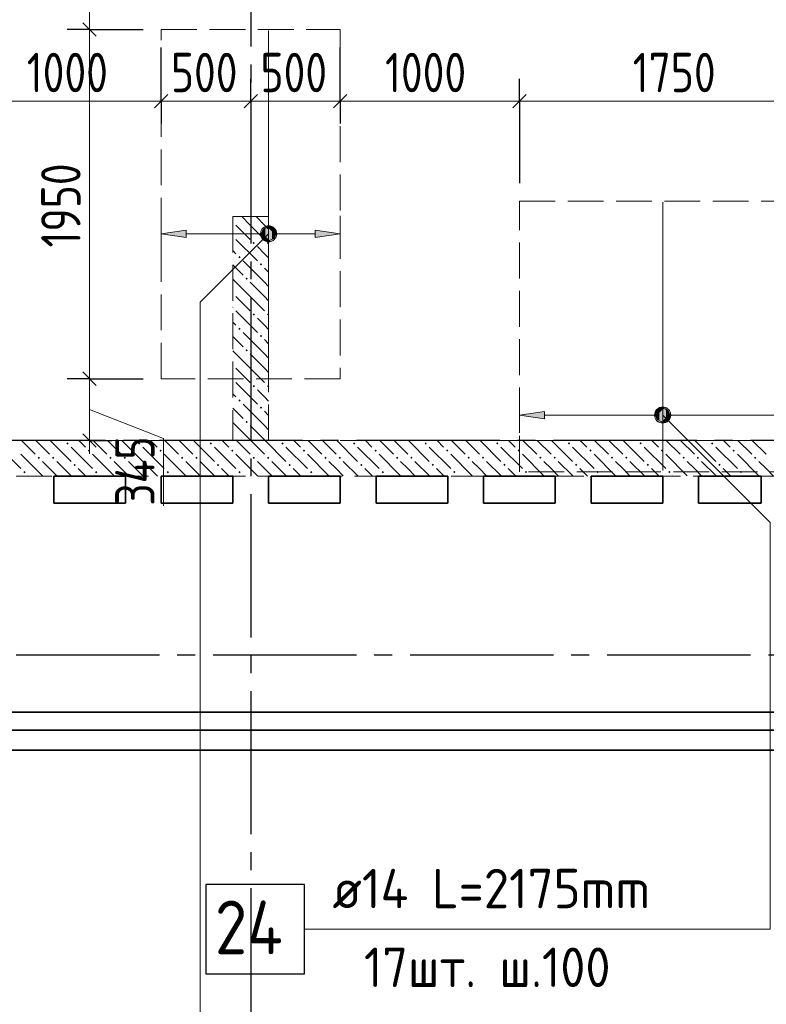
# Model space of a CAD drawing. Header units: millimetres. Extents: x 0 to 64958, y 0 to 42000.
# Tile 7 of 31: x 16430 to 20599, y 18451 to 23950. Entities that reach past the tile are written whole.
import ezdxf

# ---------------------------------------------------------------- set-up
doc = ezdxf.new("R2010")
doc.units = ezdxf.units.MM
doc.linetypes.add('______2', pattern=[270, 200, -70])
doc.linetypes.add('______5', pattern=[1100, 800, -100, 100, -100])
for name, color, linetype, lineweight in [('Standard', 7, 'Continuous', 25), ('ДОП Верх по У', 7, 'Continuous', 25), ('Оси', 40, '______5', 18), ('Позиционная метка номер позиции', 7, 'Continuous', 13), ('Примечания', 7, 'Continuous', 25)]:
    doc.layers.add(name, color=color, linetype=linetype, lineweight=lineweight)
doc.layers.add('ЖБ Перекрытие верхний уровень', color=7, linetype='Continuous', lineweight=25, true_color=0xe0e0ff)
doc.layers.add('ЖБ Стена верхний уровень', color=7, linetype='Continuous', lineweight=25, true_color=0x006e00)
doc.styles.add('GOST 2.304-81', font='txt')
doc.styles.add('ISOCPEUR', font='txt')

msp = doc.modelspace()

# ---------------------------------------------------------------- hatches: boundary and pattern name
at = {"layer": 'ДОП Верх по У', "linetype": 'Continuous', "lineweight": 13, "transparency": 33554687}
for points in [[(17360, 22734.3), (17220, 22754.3), (17360, 22774.3)], [(19360, 21721.6), (19220, 21741.6), (19360, 21761.6)]]:
    msp.add_hatch(color=7, dxfattribs=at).paths.add_polyline_path(points, flags=16)
for points in [[(17787.7, 22735.5), (17787.7, 22773), (17782.5, 22754.3)], [(17787.7, 22773), (17801.2, 22722), (17801.2, 22786.5)], [(17787.7, 22773), (17787.7, 22735.5), (17801.2, 22722)], [(17801.2, 22786.5), (17820, 22716.8), (17820, 22791.8)], [(17801.2, 22786.5), (17801.2, 22722), (17820, 22716.8)], [(17820, 22791.8), (17820, 22716.8), (17838.7, 22722)], [(17820, 22791.8), (17838.7, 22722), (17838.7, 22786.5)], [(17838.7, 22786.5), (17838.7, 22722), (17852.2, 22735.5)], [(17838.7, 22786.5), (17852.2, 22735.5), (17852.2, 22773)], [(17852.2, 22773), (17852.2, 22735.5), (17857.5, 22754.3)], [(18080, 22734.3), (18220, 22754.3), (18080, 22774.3)], [(20001.2, 21773.9), (20020, 21704.1), (20020, 21779.1)], [(20020, 21779.1), (20020, 21704.1), (20038.7, 21709.4)], [(20020, 21779.1), (20038.7, 21709.4), (20038.7, 21773.9)], [(19987.7, 21722.9), (19987.7, 21760.4), (19982.5, 21741.6)], [(19987.7, 21760.4), (20001.2, 21709.4), (20001.2, 21773.9)], [(19987.7, 21760.4), (19987.7, 21722.9), (20001.2, 21709.4)], [(20001.2, 21773.9), (20001.2, 21709.4), (20020, 21704.1)], [(20038.7, 21773.9), (20038.7, 21709.4), (20052.2, 21722.9)], [(20038.7, 21773.9), (20052.2, 21722.9), (20052.2, 21760.4)], [(20052.2, 21760.4), (20052.2, 21722.9), (20057.5, 21741.6)]]:
    msp.add_hatch(color=7, dxfattribs=at).paths.add_polyline_path(points)
at = {"layer": 'ЖБ Стена верхний уровень', "linetype": 'Continuous', "lineweight": 18, "transparency": 33554687}
for points in [[(17620, 22826.6), (17623.4, 22823.1), (17620, 22819.7)], [(17620, 22746.6), (17623.4, 22743.1), (17620, 22739.7)], [(17730.5, 22703.1), (17737, 22709.6), (17743.5, 22703.1), (17737, 22696.6)], [(17810.5, 22703.1), (17816.9, 22709.6), (17820, 22706.6), (17820, 22699.7), (17816.9, 22696.6)], [(17650.5, 22623.1), (17657, 22629.6), (17663.5, 22623.1), (17657, 22616.6)], [(17770.5, 22583.1), (17777, 22589.6), (17783.5, 22583.1), (17777, 22576.6)], [(17690.5, 22503.1), (17697, 22509.6), (17703.4, 22503.1), (17697, 22496.6)], [(17620, 22426.6), (17623.4, 22423.1), (17620, 22419.7)], [(17620, 22346.6), (17623.4, 22343.1), (17620, 22339.7)], [(17730.5, 22303.1), (17737, 22309.6), (17743.5, 22303.1), (17737, 22296.6)], [(17810.5, 22303.1), (17816.9, 22309.6), (17820, 22306.6), (17820, 22299.7), (17816.9, 22296.6)], [(17650.5, 22223.1), (17657, 22229.6), (17663.5, 22223.1), (17657, 22216.6)], [(17770.5, 22183.1), (17777, 22189.6), (17783.5, 22183.1), (17777, 22176.6)], [(17690.5, 22103.1), (17697, 22109.6), (17703.4, 22103.1), (17697, 22096.6)], [(17620, 22026.6), (17623.4, 22023.1), (17620, 22019.7)], [(17620, 21946.6), (17623.4, 21943.1), (17620, 21939.7)], [(17730.5, 21903.1), (17737, 21909.6), (17743.5, 21903.1), (17737, 21896.6)], [(17810.5, 21903.1), (17816.9, 21909.6), (17820, 21906.6), (17820, 21899.7), (17816.9, 21896.6)], [(17650.5, 21823.1), (17657, 21829.6), (17663.5, 21823.1), (17657, 21816.6)], [(17770.5, 21783.1), (17777, 21789.6), (17783.5, 21783.1), (17777, 21776.6)], [(17690.5, 21703.1), (17697, 21709.6), (17703.4, 21703.1), (17697, 21696.6)], [(17620, 21626.6), (17623.4, 21623.1), (17620, 21619.7)], [(16690.5, 21583.1), (16697, 21589.6), (16703.4, 21583.1), (16697, 21576.6)], [(17090.5, 21583.1), (17097, 21589.6), (17103.4, 21583.1), (17097, 21576.6)], [(17490.5, 21583.1), (17497, 21589.6), (17503.4, 21583.1), (17497, 21576.6)], [(17890.5, 21583.1), (17897, 21589.6), (17903.4, 21583.1), (17897, 21576.6)], [(18290.5, 21583.1), (18297, 21589.6), (18303.4, 21583.1), (18297, 21576.6)], [(18690.5, 21583.1), (18697, 21589.6), (18703.4, 21583.1), (18697, 21576.6)], [(19090.5, 21583.1), (19097, 21589.6), (19103.4, 21583.1), (19097, 21576.6)], [(19490.5, 21583.1), (19497, 21589.6), (19503.4, 21583.1), (19497, 21576.6)], [(19890.5, 21583.1), (19897, 21589.6), (19903.4, 21583.1), (19897, 21576.6)], [(20290.5, 21583.1), (20297, 21589.6), (20303.4, 21583.1), (20297, 21576.6)], [(16530.5, 21503.1), (16537, 21509.6), (16543.5, 21503.1), (16537, 21496.6)], [(16610.5, 21503.1), (16616.9, 21509.6), (16623.4, 21503.1), (16616.9, 21496.6)], [(16810.5, 21543.1), (16816.9, 21549.6), (16823.4, 21543.1), (16816.9, 21536.6)], [(16930.5, 21503.1), (16937, 21509.6), (16943.5, 21503.1), (16937, 21496.6)], [(17010.5, 21503.1), (17016.9, 21509.6), (17023.4, 21503.1), (17016.9, 21496.6)], [(17210.5, 21543.1), (17216.9, 21549.6), (17223.4, 21543.1), (17216.9, 21536.6)], [(17330.5, 21503.1), (17337, 21509.6), (17343.5, 21503.1), (17337, 21496.6)], [(17410.5, 21503.1), (17416.9, 21509.6), (17423.4, 21503.1), (17416.9, 21496.6)], [(17610.5, 21543.1), (17616.9, 21549.6), (17623.4, 21543.1), (17616.9, 21536.6)], [(17730.5, 21503.1), (17737, 21509.6), (17743.5, 21503.1), (17737, 21496.6)], [(17810.5, 21503.1), (17816.9, 21509.6), (17823.4, 21503.1), (17816.9, 21496.6)], [(18010.5, 21543.1), (18016.9, 21549.6), (18023.4, 21543.1), (18016.9, 21536.6)], [(18130.5, 21503.1), (18137, 21509.6), (18143.5, 21503.1), (18137, 21496.6)], [(18210.5, 21503.1), (18216.9, 21509.6), (18223.4, 21503.1), (18216.9, 21496.6)], [(18410.5, 21543.1), (18416.9, 21549.6), (18423.4, 21543.1), (18416.9, 21536.6)], [(18530.5, 21503.1), (18537, 21509.6), (18543.5, 21503.1), (18537, 21496.6)], [(18610.5, 21503.1), (18616.9, 21509.6), (18623.4, 21503.1), (18616.9, 21496.6)], [(18810.5, 21543.1), (18816.9, 21549.6), (18823.4, 21543.1), (18816.9, 21536.6)], [(18930.5, 21503.1), (18937, 21509.6), (18943.5, 21503.1), (18937, 21496.6)], [(19010.5, 21503.1), (19016.9, 21509.6), (19023.4, 21503.1), (19016.9, 21496.6)], [(19210.5, 21543.1), (19216.9, 21549.6), (19223.4, 21543.1), (19216.9, 21536.6)], [(19330.5, 21503.1), (19337, 21509.6), (19343.5, 21503.1), (19337, 21496.6)], [(19410.5, 21503.1), (19416.9, 21509.6), (19423.4, 21503.1), (19416.9, 21496.6)], [(19610.5, 21543.1), (19616.9, 21549.6), (19623.4, 21543.1), (19616.9, 21536.6)], [(19730.5, 21503.1), (19737, 21509.6), (19743.5, 21503.1), (19737, 21496.6)], [(19810.5, 21503.1), (19816.9, 21509.6), (19823.4, 21503.1), (19816.9, 21496.6)], [(20010.5, 21543.1), (20016.9, 21549.6), (20023.4, 21543.1), (20016.9, 21536.6)], [(20130.5, 21503.1), (20137, 21509.6), (20143.5, 21503.1), (20137, 21496.6)], [(20210.5, 21503.1), (20216.9, 21509.6), (20223.4, 21503.1), (20216.9, 21496.6)], [(20410.5, 21543.1), (20416.9, 21549.6), (20423.4, 21543.1), (20416.9, 21536.6)], [(20530.5, 21503.1), (20537, 21509.6), (20543.5, 21503.1), (20537, 21496.6)], [(16730.5, 21463.1), (16737, 21469.6), (16743.5, 21463.1), (16737, 21456.6)], [(17130.5, 21463.1), (17137, 21469.6), (17143.5, 21463.1), (17137, 21456.6)], [(17530.5, 21463.1), (17537, 21469.6), (17543.5, 21463.1), (17537, 21456.6)], [(17930.5, 21463.1), (17937, 21469.6), (17943.5, 21463.1), (17937, 21456.6)], [(18330.5, 21463.1), (18337, 21469.6), (18343.5, 21463.1), (18337, 21456.6)], [(18730.5, 21463.1), (18737, 21469.6), (18743.5, 21463.1), (18737, 21456.6)], [(19130.5, 21463.1), (19137, 21469.6), (19143.5, 21463.1), (19137, 21456.6)], [(19530.5, 21463.1), (19537, 21469.6), (19543.5, 21463.1), (19537, 21456.6)], [(19930.5, 21463.1), (19937, 21469.6), (19943.5, 21463.1), (19937, 21456.6)], [(20330.5, 21463.1), (20337, 21469.6), (20343.5, 21463.1), (20337, 21456.6)], [(16450.5, 21423.1), (16457, 21429.6), (16463.5, 21423.1), (16457, 21416.6)], [(16850.5, 21423.1), (16857, 21429.6), (16863.5, 21423.1), (16857, 21416.6)], [(17250.5, 21423.1), (17257, 21429.6), (17263.5, 21423.1), (17257, 21416.6)], [(17650.5, 21423.1), (17657, 21429.6), (17663.5, 21423.1), (17657, 21416.6)], [(18050.5, 21423.1), (18057, 21429.6), (18063.5, 21423.1), (18057, 21416.6)], [(18450.5, 21423.1), (18457, 21429.6), (18463.5, 21423.1), (18457, 21416.6)], [(18850.5, 21423.1), (18857, 21429.6), (18863.5, 21423.1), (18857, 21416.6)], [(19250.5, 21423.1), (19257, 21429.6), (19263.5, 21423.1), (19257, 21416.6)], [(19650.5, 21423.1), (19657, 21429.6), (19663.5, 21423.1), (19657, 21416.6)], [(20050.5, 21423.1), (20057, 21429.6), (20063.5, 21423.1), (20057, 21416.6)], [(20450.5, 21423.1), (20457, 21429.6), (20463.5, 21423.1), (20457, 21416.6)]]:
    msp.add_hatch(color=7, dxfattribs=at).paths.add_polyline_path(points, flags=16)
at = {"layer": 'Позиционная метка номер позиции', "linetype": 'Continuous', "lineweight": 13, "transparency": 33554687}
for points in [[(17851.8, 22722.4), (17788.2, 22786.1), (17776.7, 22765.7)], [(17863.3, 22742.8), (17808.5, 22797.5), (17788.2, 22786.1)], [(17863.3, 22742.8), (17788.2, 22786.1), (17851.8, 22722.4)], [(17863.3, 22765.7), (17831.5, 22797.5), (17808.5, 22797.5)], [(17863.3, 22765.7), (17808.5, 22797.5), (17863.3, 22742.8)], [(17831.5, 22797.5), (17863.3, 22765.7), (17851.8, 22786.1)], [(17851.8, 22722.4), (17776.7, 22765.7), (17831.5, 22711)], [(17831.5, 22711), (17776.7, 22765.7), (17776.7, 22742.8)], [(17831.5, 22711), (17776.7, 22742.8), (17808.5, 22711)], [(17808.5, 22711), (17776.7, 22742.8), (17788.2, 22722.4)], [(19976.7, 21753.1), (20008.5, 21784.9), (19988.2, 21773.5)], [(20008.5, 21784.9), (19976.7, 21753.1), (19976.7, 21730.2)], [(20008.5, 21784.9), (19976.7, 21730.2), (20031.5, 21784.9)], [(20031.5, 21784.9), (19976.7, 21730.2), (19988.2, 21709.8)], [(20031.5, 21784.9), (19988.2, 21709.8), (20051.8, 21773.5)], [(20051.8, 21773.5), (19988.2, 21709.8), (20008.5, 21698.4)], [(20051.8, 21773.5), (20008.5, 21698.4), (20063.3, 21753.1)], [(20063.3, 21753.1), (20008.5, 21698.4), (20031.5, 21698.4)], [(20063.3, 21753.1), (20031.5, 21698.4), (20063.3, 21730.2)], [(20063.3, 21730.2), (20031.5, 21698.4), (20051.8, 21709.8)]]:
    msp.add_hatch(color=7, dxfattribs=at).paths.add_polyline_path(points)

# ---------------------------------------------------------------- linework, layer by layer
at = {"layer": 'Standard', "color": 7, "linetype": 'Continuous', "lineweight": 13, "transparency": 33554687}
for p, q in [((16820, 23895), (16820, 24755)), ((17220, 23495), (16220, 23495)), ((17720, 23495), (17220, 23495)), ((18220, 23495), (17720, 23495)), ((19220, 23495), (18220, 23495)), ((20970, 23495), (19220, 23495)), ((16820, 21600), (16820, 21945)), ((16820, 21772.5), (17233.6, 21610.8)), ((16820, 21600), (16820, 21525)), ((17233.6, 21610.8), (17233.6, 21235.6))]:
    msp.add_line(p, q, dxfattribs=at)
at = {"layer": 'Standard', "color": 7, "linetype": 'Continuous', "lineweight": 25, "transparency": 33554687}
for p, q in [((16857.5, 23857.5), (16782.5, 23932.5)), ((17257.5, 23532.5), (17182.5, 23457.5)), ((17757.5, 23532.5), (17682.5, 23457.5)), ((18257.5, 23532.5), (18182.5, 23457.5)), ((19257.5, 23532.5), (19182.5, 23457.5)), ((16857.5, 21907.5), (16782.5, 21982.5)), ((16857.5, 21562.5), (16782.5, 21637.5))]:
    msp.add_line(p, q, dxfattribs=at)
at = {"layer": 'Standard', "color": 251, "linetype": 'Continuous', "lineweight": -3, "true_color": 0x656565, "transparency": 33554687}
for p, q in [((16820, 23895), (16695, 23895)), ((16820, 23895), (16945, 23895)), ((17220, 23495), (17220, 23620)), ((17720, 23495), (17720, 23620)), ((18220, 23495), (18220, 23620)), ((19220, 23495), (19220, 23620)), ((17220, 23495), (17220, 23370)), ((17720, 23495), (17720, 23370)), ((18220, 23495), (18220, 23370)), ((19220, 23495), (19220, 23370)), ((19220, 23495), (19220, 23037)), ((16820, 21945), (16695, 21945)), ((16820, 21945), (16945, 21945)), ((16820, 21600), (16536.5, 21600)), ((16820, 21600), (16695, 21600)), ((16820, 21600), (16945, 21600))]:
    msp.add_line(p, q, dxfattribs=at)
at = {"layer": 'Standard', "color": 254, "linetype": 'Continuous', "lineweight": 35, "true_color": 0xc4c4ff, "transparency": 33554687}
for points in [[(7000, 19982), (49480, 19982), (49480, 34669), (7000, 34669), (7000, 19982)], [(7100, 20082), (49380, 20082), (49380, 34569), (7100, 34569), (7100, 20082)]]:
    msp.add_lwpolyline(points, dxfattribs=at)
at = {"layer": 'Standard', "color": 251, "linetype": 'Continuous', "lineweight": -3, "true_color": 0x656565, "transparency": 33554687}
for points in [[(16820, 23895), (16830.8, 23895), (16830.8, 23895), (16965.4, 23895), (16965.4, 23895), (17120, 23895)], [(17220, 23495), (17220, 23512), (17220, 23512), (17220, 23512), (17220, 23512), (17220, 23512), (17220, 23512), (17220, 23512), (17220, 23512), (17220, 23512), (17220, 23512), (17220, 23512), (17220, 23512), (17220, 23786.9), (17220, 23786.9), (17220, 23795)], [(18220, 23495), (18220, 23512), (18220, 23512), (18220, 23512), (18220, 23512), (18220, 23512), (18220, 23512), (18220, 23512), (18220, 23512), (18220, 23512), (18220, 23512), (18220, 23512), (18220, 23512), (18220, 23512), (18220, 23512), (18220, 23512), (18220, 23512), (18220, 23777.5), (18220, 23777.5), (18220, 23795)], [(17720, 23495), (17720, 23512), (17720, 23512), (17720, 23512), (17720, 23512), (17720, 23512), (17720, 23512), (17720, 23512), (17720, 23512), (17720, 23512), (17720, 23512), (17720, 23512), (17720, 23512), (17720, 23512), (17720, 23512), (17720, 23565)], [(16820, 21945), (17003.7, 21945), (17003.7, 21945), (17110.2, 21945), (17110.2, 21945), (17120, 21945)]]:
    msp.add_lwpolyline(points, dxfattribs=at)
at = {"layer": 'Standard', "color": 7, "linetype": 'Continuous', "lineweight": 13, "transparency": 33554687}
msp.add_lwpolyline([(16820, 21945), (16820, 22431.6), (16820, 22431.6), (16820, 23739.5), (16820, 23739.5), (16820, 23895)], dxfattribs=at)
at = {"layer": 'ДОП Верх по У', "color": 7, "linetype": 'Continuous', "lineweight": 18, "transparency": 33554687}
for p, q in [((17820, 23889), (17820, 21951)), ((20020, 22930), (20020, 21432))]:
    msp.add_line(p, q, dxfattribs=at)
at = {"layer": 'ДОП Верх по У', "color": 251, "linetype": 'Continuous', "lineweight": 13, "true_color": 0x494949, "transparency": 33554687}
for p, q in [((17220, 22754.3), (17220, 22854.3)), ((18220, 22754.3), (18220, 22854.3)), ((17220, 22754.3), (17360, 22774.3)), ((17360, 22774.3), (17360, 22734.3)), ((17820, 22791.8), (17820, 22791.8)), ((18220, 22754.3), (18080, 22774.3)), ((18080, 22774.3), (18080, 22734.3)), ((17360, 22734.3), (17220, 22754.3)), ((17220, 22754.3), (17220, 22654.3)), ((17220, 22754.3), (17220, 22754.3)), ((17360, 22754.3), (17790, 22754.3)), ((17820, 22716.8), (17820, 22716.8)), ((17850, 22754.3), (18080, 22754.3)), ((18080, 22734.3), (18220, 22754.3)), ((18220, 22754.3), (18220, 22654.3)), ((18220, 22754.3), (18220, 22754.3)), ((19220, 21741.6), (19220, 21841.6)), ((20020, 21779.1), (20020, 21779.1)), ((19220, 21741.6), (19360, 21761.6)), ((19360, 21721.6), (19220, 21741.6)), ((19220, 21741.6), (19220, 21641.6)), ((19220, 21741.6), (19220, 21741.6)), ((19360, 21761.6), (19360, 21721.6)), ((19360, 21741.6), (19990, 21741.6)), ((20050, 21741.6), (20680, 21741.6)), ((20020, 21704.1), (20020, 21704.1))]:
    msp.add_line(p, q, dxfattribs=at)
at = {"layer": 'ДОП Верх по У', "color": 7, "linetype": 'Continuous', "lineweight": 13, "transparency": 33554687}
msp.add_line((18156, 18870), (20220, 18870), dxfattribs=at)
at = {"layer": 'ДОП Верх по У', "color": 7, "linetype": 'Continuous', "lineweight": 25, "transparency": 33554687}
msp.add_lwpolyline([(17470, 18620), (18020, 18620), (18020, 19120), (17470, 19120), (17470, 18620)], dxfattribs=at)
at = {"layer": 'ДОП Верх по У', "color": 251, "linetype": 'Continuous', "lineweight": 13, "true_color": 0x494949, "transparency": 33554687}
for centre in [(17820, 22754.3), (20020, 21741.6)]:
    msp.add_circle(centre, 37.5, dxfattribs=at)
at = {"layer": 'ЖБ Перекрытие верхний уровень', "color": 7, "linetype": 'Continuous', "lineweight": 35, "transparency": 33554687}
for p, q in [((16620, 21250), (16620, 21400)), ((16620, 21400), (17020, 21400)), ((17020, 21400), (17020, 21250)), ((17220, 21250), (17220, 21400)), ((17220, 21400), (17620, 21400)), ((17620, 21400), (17620, 21250)), ((17820, 21250), (17820, 21400)), ((17820, 21400), (18220, 21400)), ((18220, 21400), (18220, 21250)), ((18420, 21250), (18420, 21400)), ((18420, 21400), (18820, 21400)), ((18820, 21400), (18820, 21250)), ((19020, 21250), (19020, 21400)), ((19020, 21400), (19420, 21400)), ((19420, 21400), (19420, 21250)), ((19620, 21250), (19620, 21400)), ((19620, 21400), (20020, 21400)), ((20020, 21400), (20020, 21250)), ((20220, 21400), (20570, 21400)), ((20220, 21250), (20220, 21400)), ((20570, 21400), (20570, 21250)), ((17020, 21250), (16620, 21250)), ((17620, 21250), (17220, 21250)), ((18220, 21250), (17820, 21250)), ((18820, 21250), (18420, 21250)), ((19420, 21250), (19020, 21250)), ((20020, 21250), (19620, 21250)), ((20570, 21250), (20220, 21250)), ((7100, 19870), (28240, 19870))]:
    msp.add_line(p, q, dxfattribs=at)
at = {"layer": 'ЖБ Стена верхний уровень', "color": 251, "linetype": '______2', "lineweight": 13, "true_color": 0x656565, "transparency": 33554687}
for p, q in [((17820, 22850), (17620, 22850)), ((17620, 22850), (17620, 21600)), ((17820, 21600), (17820, 22850)), ((17620, 21600), (14520, 21600)), ((21120, 21600), (17820, 21600)), ((14520, 21400), (20920, 21400))]:
    msp.add_line(p, q, dxfattribs=at)
at = {"layer": 'ЖБ Стена верхний уровень', "color": 9, "linetype": 'Continuous', "lineweight": 18, "true_color": 0xc7c7c7, "transparency": 33554687}
for p, q in [((17716.9, 22803.1), (17670.1, 22850)), ((17750.1, 22850), (17797, 22803.1)), ((17637, 22803.1), (17716.9, 22723.1)), ((17716.9, 22803.1), (17797, 22723.1)), ((17797, 22803.1), (17820, 22780.1)), ((17637, 22723.1), (17757, 22603.1)), ((17620, 22660.1), (17637, 22643.1)), ((17797, 22643.1), (17757, 22683.1)), ((17797, 22483.1), (17677, 22603.1)), ((17820, 22620.1), (17797, 22643.1)), ((17620, 22580.1), (17677, 22523.1)), ((17797, 22563.1), (17820, 22540.1)), ((17716.9, 22403.1), (17620, 22500.1)), ((17716.9, 22483.1), (17797, 22403.1)), ((17797, 22483.1), (17820, 22460.1)), ((17637, 22403.1), (17716.9, 22323.1)), ((17716.9, 22403.1), (17797, 22323.1)), ((17797, 22403.1), (17820, 22380.1)), ((17637, 22323.1), (17757, 22203.1)), ((17797, 22243.1), (17757, 22283.1)), ((17620, 22260.1), (17637, 22243.1)), ((17820, 22220.1), (17797, 22243.1)), ((17620, 22180.1), (17677, 22123.1)), ((17797, 22083.1), (17677, 22203.1)), ((17797, 22163.1), (17820, 22140.1)), ((17716.9, 22003.1), (17620, 22100.1)), ((17716.9, 22083.1), (17797, 22003.1)), ((17797, 22083.1), (17820, 22060.1)), ((17637, 22003.1), (17716.9, 21923.1)), ((17716.9, 22003.1), (17797, 21923.1)), ((17797, 22003.1), (17820, 21980.1)), ((17637, 21923.1), (17757, 21803.1)), ((17620, 21860.1), (17637, 21843.1)), ((17797, 21843.1), (17757, 21883.1)), ((17820, 21820.1), (17797, 21843.1)), ((17620, 21780.1), (17677, 21723.1)), ((17797, 21683.1), (17677, 21803.1)), ((17797, 21763.1), (17820, 21740.1)), ((17716.9, 21603.1), (17620, 21700.1)), ((17716.9, 21683.1), (17797, 21603.1)), ((17797, 21683.1), (17820, 21660.1)), ((16316.9, 21563.1), (16437, 21443.1)), ((16440.1, 21600), (16516.9, 21523.1)), ((16520.1, 21600), (16597, 21523.1)), ((16600.1, 21600), (16716.9, 21483.1)), ((16716.9, 21563.1), (16837, 21443.1)), ((16797, 21563.1), (16760.1, 21600)), ((16840.1, 21600), (16916.9, 21523.1)), ((16920.1, 21600), (16997, 21523.1)), ((17000.1, 21600), (17116.9, 21483.1)), ((17116.9, 21563.1), (17237, 21443.1)), ((17197, 21563.1), (17160.1, 21600)), ((17240.1, 21600), (17316.9, 21523.1)), ((17320.1, 21600), (17397, 21523.1)), ((17400.1, 21600), (17516.9, 21483.1)), ((17516.9, 21563.1), (17637, 21443.1)), ((17597, 21563.1), (17560.1, 21600)), ((17637, 21603.1), (17640.1, 21600)), ((17640.1, 21600), (17716.9, 21523.1)), ((17716.9, 21603.1), (17720.1, 21600)), ((17720.1, 21600), (17797, 21523.1)), ((17797, 21603.1), (17800.1, 21600)), ((17800.1, 21600), (17916.9, 21483.1)), ((17916.9, 21563.1), (18037, 21443.1)), ((17997, 21563.1), (17960.1, 21600)), ((18040.1, 21600), (18116.9, 21523.1)), ((18120.1, 21600), (18197, 21523.1)), ((18200.1, 21600), (18316.9, 21483.1)), ((18316.9, 21563.1), (18437, 21443.1)), ((18397, 21563.1), (18360.1, 21600)), ((18440.1, 21600), (18516.9, 21523.1)), ((18520.1, 21600), (18597, 21523.1)), ((18600.1, 21600), (18716.9, 21483.1)), ((18716.9, 21563.1), (18837, 21443.1)), ((18797, 21563.1), (18760.1, 21600)), ((18840.1, 21600), (18916.9, 21523.1)), ((18920.1, 21600), (18997, 21523.1)), ((19000.1, 21600), (19116.9, 21483.1)), ((19116.9, 21563.1), (19237, 21443.1)), ((19197, 21563.1), (19160.1, 21600)), ((19240.1, 21600), (19316.9, 21523.1)), ((19320.1, 21600), (19397, 21523.1)), ((19400.1, 21600), (19516.9, 21483.1)), ((19516.9, 21563.1), (19637, 21443.1)), ((19597, 21563.1), (19560.1, 21600)), ((19640.1, 21600), (19716.9, 21523.1)), ((19720.1, 21600), (19797, 21523.1)), ((19800.1, 21600), (19916.9, 21483.1)), ((19916.9, 21563.1), (20037, 21443.1)), ((19997, 21563.1), (19960.1, 21600)), ((20040.1, 21600), (20116.9, 21523.1)), ((20120.1, 21600), (20197, 21523.1)), ((20200.1, 21600), (20316.9, 21483.1)), ((20316.9, 21563.1), (20437, 21443.1)), ((20397, 21563.1), (20360.1, 21600)), ((20440.1, 21600), (20516.9, 21523.1)), ((20520.1, 21600), (20597, 21523.1)), ((16437, 21523.1), (16557, 21403.1)), ((16837, 21523.1), (16957, 21403.1)), ((17237, 21523.1), (17357, 21403.1)), ((17637, 21523.1), (17757, 21403.1)), ((18037, 21523.1), (18157, 21403.1)), ((18437, 21523.1), (18557, 21403.1)), ((18837, 21523.1), (18957, 21403.1)), ((19237, 21523.1), (19357, 21403.1)), ((19637, 21523.1), (19757, 21403.1)), ((20037, 21523.1), (20157, 21403.1)), ((20437, 21523.1), (20557, 21403.1)), ((16597, 21443.1), (16557, 21483.1)), ((16637, 21483.1), (16720.1, 21400)), ((16997, 21443.1), (16957, 21483.1)), ((17037, 21483.1), (17120.1, 21400)), ((17397, 21443.1), (17357, 21483.1)), ((17437, 21483.1), (17520.1, 21400)), ((17797, 21443.1), (17757, 21483.1)), ((17837, 21483.1), (17920.1, 21400)), ((18197, 21443.1), (18157, 21483.1)), ((18237, 21483.1), (18320.1, 21400)), ((18597, 21443.1), (18557, 21483.1)), ((18637, 21483.1), (18720.1, 21400)), ((18997, 21443.1), (18957, 21483.1)), ((19037, 21483.1), (19120.1, 21400)), ((19397, 21443.1), (19357, 21483.1)), ((19437, 21483.1), (19520.1, 21400)), ((19797, 21443.1), (19757, 21483.1)), ((19837, 21483.1), (19920.1, 21400)), ((20197, 21443.1), (20157, 21483.1)), ((20237, 21483.1), (20320.1, 21400)), ((20597, 21443.1), (20557, 21483.1)), ((16480.1, 21400), (16477, 21403.1)), ((16637, 21403.1), (16597, 21443.1)), ((16757, 21443.1), (16800.1, 21400)), ((16880.1, 21400), (16877, 21403.1)), ((17037, 21403.1), (16997, 21443.1)), ((17157, 21443.1), (17200.1, 21400)), ((17280.1, 21400), (17277, 21403.1)), ((17437, 21403.1), (17397, 21443.1)), ((17557, 21443.1), (17600.1, 21400)), ((17680.1, 21400), (17677, 21403.1)), ((17837, 21403.1), (17797, 21443.1)), ((17957, 21443.1), (18000.1, 21400)), ((18080.1, 21400), (18077, 21403.1)), ((18237, 21403.1), (18197, 21443.1)), ((18357, 21443.1), (18400.1, 21400)), ((18480.1, 21400), (18477, 21403.1)), ((18637, 21403.1), (18597, 21443.1)), ((18757, 21443.1), (18800.1, 21400)), ((18880.1, 21400), (18877, 21403.1)), ((19037, 21403.1), (18997, 21443.1)), ((19157, 21443.1), (19200.1, 21400)), ((19280.1, 21400), (19277, 21403.1)), ((19437, 21403.1), (19397, 21443.1)), ((19557, 21443.1), (19600.1, 21400)), ((19680.1, 21400), (19677, 21403.1)), ((19837, 21403.1), (19797, 21443.1)), ((19957, 21443.1), (20000.1, 21400)), ((20080.1, 21400), (20077, 21403.1)), ((20237, 21403.1), (20197, 21443.1)), ((20357, 21443.1), (20400.1, 21400)), ((20480.1, 21400), (20477, 21403.1)), ((20637, 21403.1), (20597, 21443.1))]:
    msp.add_line(p, q, dxfattribs=at)
at = {"layer": 'Оси', "color": 8, "linetype": '______5', "lineweight": -3, "transparency": 33554687}
for p, q in [((17720, 38900), (17720, 15270)), ((49910, 21600), (4600, 21600)), ((50210, 20400), (4600, 20400))]:
    msp.add_line(p, q, dxfattribs=at)
at = {"layer": 'Позиционная метка номер позиции', "color": 7, "linetype": 'Continuous', "lineweight": 13, "transparency": 33554687}
for p, q in [((17788.2, 22786.1), (17788.2, 22786.1)), ((17851.8, 22786.1), (17851.8, 22786.1)), ((17788.2, 22722.4), (17788.2, 22722.4)), ((17851.8, 22722.4), (17851.8, 22722.4)), ((19988.2, 21773.5), (19988.2, 21773.5)), ((20051.8, 21773.5), (20051.8, 21773.5)), ((19988.2, 21709.8), (19988.2, 21709.8)), ((20051.8, 21709.8), (20051.8, 21709.8))]:
    msp.add_line(p, q, dxfattribs=at)
for points in [[(17820, 22754.3), (17438.2, 22372.4), (17438.2, 16870), (14938.2, 16870)], [(20020, 21741.6), (20620, 21141.6), (20620, 18870), (18020, 18870)]]:
    msp.add_lwpolyline(points, dxfattribs=at)
for centre in [(17820, 22754.3), (20020, 21741.6)]:
    msp.add_circle(centre, 45, dxfattribs=at)
at = {"layer": 'Примечания', "color": 7, "linetype": '______2', "lineweight": 18, "transparency": 33554687}
for p, q in [((17220, 21945), (17220, 23895)), ((17220, 23895), (18220, 23895)), ((18220, 23895), (18220, 21945)), ((19220, 21425), (19220, 22937)), ((19220, 22937), (20820, 22937)), ((18220, 21945), (17220, 21945)), ((20820, 21425), (19220, 21425))]:
    msp.add_line(p, q, dxfattribs=at)

# ---------------------------------------------------------------- texts
at = {"layer": 'Standard', "color": 7, "linetype": 'Continuous', "lineweight": 25, "transparency": 33554687, "char_height": 220, "attachment_point": 7, "style": 'GOST 2.304-81'}
for s, insert, width in [('1000', (16469.8, 23545), 625.735), ('500', (17274.5, 23545), 516.396), ('500', (17774.5, 23545), 516.396), ('1000', (18469.8, 23545), 625.735), ('1750', (19852.6, 23545), 610.159)]:
    msp.add_mtext(s, dxfattribs=dict(at, insert=insert, width=width))
at = {"layer": 'Standard', "color": 7, "linetype": 'Continuous', "lineweight": 25, "transparency": 33554687, "char_height": 220, "attachment_point": 7, "rotation": 90, "style": 'GOST 2.304-81'}
for s, insert, width in [('1950', (16770, 22677.6), 610.171), ('345', (17183.5, 21235.6), 500.826)]:
    msp.add_mtext(s, dxfattribs=dict(at, insert=insert, width=width))
at = {"layer": 'ДОП Верх по У', "color": 7, "linetype": 'Continuous', "lineweight": 13, "transparency": 33554687, "attachment_point": 7, "style": 'ISOCPEUR'}
for s, insert, char_height, width in [('\\W0.94;ø14 L=2175mm ', (18176, 18987.3), 220, 2126.488), ('\\W0.88;24', (17520, 18730), 300, 581.99), ('\\W0.93;17шт. ш.100 ', (18352, 18547.3), 220, 1773.346)]:
    msp.add_mtext(s, dxfattribs=dict(at, insert=insert, char_height=char_height, width=width))

doc.saveas('drawing.dxf')
